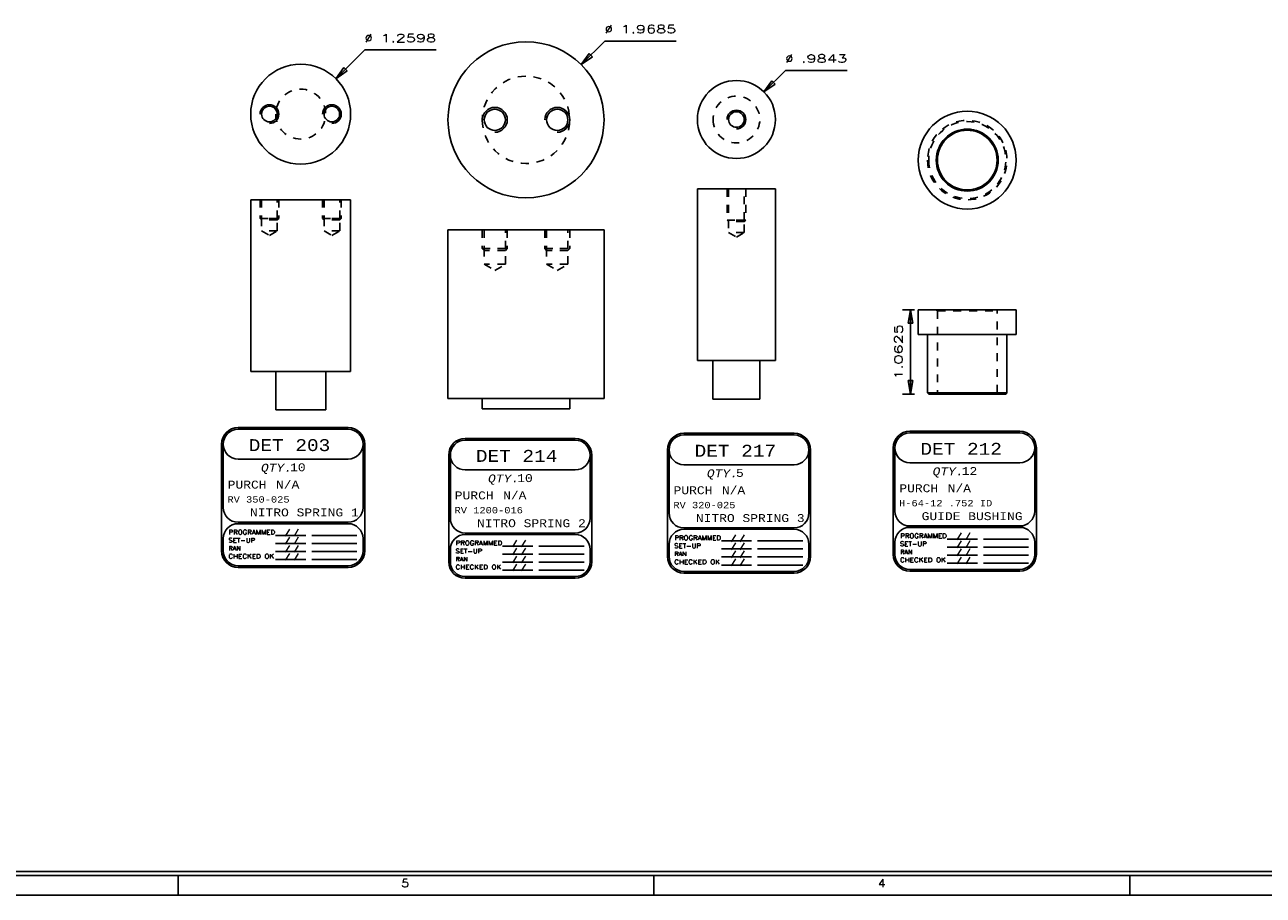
# Model space of a CAD drawing. Header units: inches. Extents: x 3 to 351, y 4 to 271.
# Tile 100 of 256: x 141 to 156, y 105 to 116. Entities that reach past the tile are written whole.
import ezdxf
from ezdxf.enums import TextEntityAlignment as Align

# ---------------------------------------------------------------- set-up
doc = ezdxf.new("R2010")
doc.units = ezdxf.units.IN
doc.header["$LTSCALE"] = 0.5
doc.header["$MEASUREMENT"] = 0
doc.linetypes.add('HIDDEN', pattern=[0.225, 0.15, -0.075])
for name, color, linetype in [('DST', 7, 'Continuous'), ('MFB', 7, 'Continuous'), ('PLOTVIEW1', 7, 'Continuous')]:
    doc.layers.add(name, color=color, linetype=linetype)
doc.styles.add('VERO0-Simplex', font='simplex_.ttf')
doc.styles.add('VERO10-Courier New', font='couri.ttf')
doc.styles.add('VERO2-Courier New', font='cour.ttf')
doc.styles.add('VERO3-RomanS', font='romans__.ttf')
doc.styles.add('VERO5-RomanD', font='romand__.ttf')

# ---------------------------------------------------------------- blocks, each defined once
blk = doc.blocks.new('ArrowheadClosed')
at = {"color": 0}
for p, q in [((0, 0), (-1, 0.176)), ((-1, 0.176), (-1, -0.176)), ((-1, -0.176), (0, 0))]:
    blk.add_line(p, q, dxfattribs=at)

msp = doc.modelspace()

# ---------------------------------------------------------------- linework, layer by layer
at = {"layer": 'DST', "color": 96, "linetype": 'Continuous'}
for p, q in [((150.283, 113.555), (149.299, 113.555)), ((149.299, 113.555), (149.299, 111.39)), ((150.283, 111.39), (150.283, 113.555)), ((144.927, 113.419), (143.667, 113.419)), ((143.667, 113.419), (143.667, 111.254)), ((144.927, 111.254), (144.927, 113.419)), ((148.123, 113.039), (146.154, 113.039)), ((146.154, 113.039), (146.154, 110.913)), ((148.123, 110.913), (148.123, 113.039)), ((149.299, 111.39), (150.283, 111.39)), ((149.495, 111.39), (149.495, 110.905)), ((150.086, 110.905), (150.086, 111.39)), ((143.667, 111.254), (144.927, 111.254)), ((143.982, 111.254), (143.982, 110.769)), ((144.612, 110.769), (144.612, 111.254)), ((146.154, 110.913), (148.123, 110.913)), ((146.587, 110.913), (146.587, 110.783)), ((147.69, 110.783), (147.69, 110.913)), ((149.495, 110.905), (150.086, 110.905)), ((143.982, 110.769), (144.612, 110.769)), ((146.587, 110.783), (147.69, 110.783))]:
    msp.add_line(p, q, dxfattribs=at)
at = {"layer": 'DST', "color": 254, "linetype": 'HIDDEN'}
for p, q in [((149.673, 113.555), (149.673, 113.161)), ((149.692, 113.555), (149.692, 113.161)), ((149.889, 113.161), (149.889, 113.555)), ((149.909, 113.555), (149.909, 113.161)), ((143.785, 113.419), (143.785, 113.183)), ((143.804, 113.419), (143.804, 113.183)), ((144.001, 113.183), (144.001, 113.419)), ((144.021, 113.419), (144.021, 113.183)), ((144.572, 113.419), (144.572, 113.183)), ((144.592, 113.419), (144.592, 113.183)), ((144.789, 113.183), (144.789, 113.419)), ((144.808, 113.419), (144.808, 113.183)), ((143.785, 113.183), (144.021, 113.183)), ((143.804, 113.163), (143.785, 113.183)), ((144.001, 113.183), (143.804, 113.183)), ((143.804, 113.183), (143.804, 113.025)), ((144.001, 113.163), (143.804, 113.163)), ((144.001, 113.025), (144.001, 113.183)), ((144.001, 113.163), (144.021, 113.183)), ((144.572, 113.183), (144.808, 113.183)), ((144.592, 113.163), (144.572, 113.183)), ((144.789, 113.183), (144.592, 113.183)), ((144.592, 113.183), (144.592, 113.025)), ((144.789, 113.163), (144.592, 113.163)), ((144.789, 113.025), (144.789, 113.183)), ((144.789, 113.163), (144.808, 113.183)), ((149.673, 113.161), (149.909, 113.161)), ((149.692, 113.142), (149.673, 113.161)), ((149.889, 113.161), (149.692, 113.161)), ((149.692, 113.161), (149.692, 113.004)), ((149.889, 113.142), (149.692, 113.142)), ((149.889, 113.004), (149.889, 113.161)), ((149.889, 113.142), (149.909, 113.161)), ((144.001, 113.025), (143.804, 113.025)), ((143.804, 113.025), (143.903, 112.968)), ((143.903, 112.968), (144.001, 113.025)), ((144.789, 113.025), (144.592, 113.025)), ((144.592, 113.025), (144.69, 112.968)), ((144.69, 112.968), (144.789, 113.025)), ((146.587, 113.039), (146.587, 112.802)), ((146.611, 113.039), (146.611, 112.802)), ((146.879, 112.802), (146.879, 113.039)), ((146.902, 113.039), (146.902, 112.802)), ((147.375, 113.039), (147.375, 112.802)), ((147.398, 113.039), (147.398, 112.802)), ((147.666, 112.802), (147.666, 113.039)), ((147.69, 113.039), (147.69, 112.802)), ((149.889, 113.004), (149.692, 113.004)), ((149.692, 113.004), (149.791, 112.947)), ((149.791, 112.947), (149.889, 113.004)), ((146.587, 112.802), (146.902, 112.802)), ((146.611, 112.779), (146.587, 112.802)), ((146.879, 112.802), (146.611, 112.802)), ((146.611, 112.802), (146.611, 112.605)), ((146.879, 112.779), (146.611, 112.779)), ((146.879, 112.605), (146.879, 112.802)), ((146.879, 112.779), (146.902, 112.802)), ((147.375, 112.802), (147.69, 112.802)), ((147.398, 112.779), (147.375, 112.802)), ((147.666, 112.802), (147.398, 112.802)), ((147.398, 112.802), (147.398, 112.605)), ((147.666, 112.779), (147.398, 112.779)), ((147.666, 112.605), (147.666, 112.802)), ((147.666, 112.779), (147.69, 112.802)), ((146.879, 112.605), (146.611, 112.605)), ((146.611, 112.605), (146.745, 112.528)), ((146.745, 112.528), (146.879, 112.605)), ((147.666, 112.605), (147.398, 112.605)), ((147.398, 112.605), (147.532, 112.528)), ((147.532, 112.528), (147.666, 112.605)), ((152.311, 112.031), (152.326, 112.016)), ((152.326, 112.016), (153.078, 112.016)), ((152.326, 112.016), (152.326, 110.983)), ((153.078, 112.016), (153.093, 112.031)), ((153.078, 110.983), (153.078, 112.016)), ((152.326, 110.983), (152.311, 110.968)), ((153.093, 110.968), (153.078, 110.983))]:
    msp.add_line(p, q, dxfattribs=at)
at = {"layer": 'DST', "color": 56, "linetype": 'Continuous'}
for p, q in [((152.035, 112.031), (151.885, 112.031)), ((151.985, 110.968), (151.985, 112.031)), ((152.035, 110.968), (151.885, 110.968))]:
    msp.add_line(p, q, dxfattribs=at)
at = {"layer": 'DST', "color": 9, "linetype": 'Continuous'}
for p, q in [((152.085, 112.031), (152.085, 111.718)), ((153.32, 112.031), (152.085, 112.031)), ((153.32, 111.718), (153.32, 112.031)), ((152.085, 111.718), (153.32, 111.718)), ((152.202, 111.718), (152.202, 110.983)), ((153.203, 110.983), (153.203, 111.718)), ((152.202, 110.983), (152.217, 110.968)), ((152.202, 110.983), (153.203, 110.983)), ((153.188, 110.968), (152.217, 110.968)), ((153.188, 110.968), (153.203, 110.983))]:
    msp.add_line(p, q, dxfattribs=at)
at = {"layer": 'DST', "color": 96, "linetype": 'Continuous', "extrusion": (0, 0, -1)}
for centre, radius in [((-147.138, 114.426), 0.984), ((-144.297, 114.498), 0.63), ((-149.791, 114.43), 0.492), ((-143.903, 114.498), 0.0984), ((-144.69, 114.498), 0.0984), ((-146.745, 114.426), 0.134), ((-147.532, 114.426), 0.134), ((-149.791, 114.43), 0.0984)]:
    msp.add_circle(centre, radius, dxfattribs=at)
at = {"layer": 'DST', "color": 254, "linetype": 'HIDDEN', "extrusion": (0, 0, -1)}
for centre, radius in [((-147.138, 114.426), 0.551), ((-144.297, 114.498), 0.315), ((-149.791, 114.43), 0.295), ((-152.702, 113.918), 0.501), ((-152.702, 113.918), 0.486)]:
    msp.add_circle(centre, radius, dxfattribs=at)
at = {"layer": 'DST', "color": 9, "linetype": 'Continuous', "extrusion": (0, 0, -1)}
for radius in [0.617, 0.391]:
    msp.add_circle((-152.702, 113.918), radius, dxfattribs=at)
at = {"layer": 'DST', "color": 9, "linetype": 'Continuous'}
msp.add_circle((152.702, 113.918), 0.376, dxfattribs=at)
at = {"layer": 'DST', "color": 2, "linetype": 'Continuous'}
for centre, radius in [((143.903, 114.498), 0.118), ((144.69, 114.498), 0.118), ((146.745, 114.426), 0.157), ((147.532, 114.426), 0.157), ((149.791, 114.43), 0.118)]:
    msp.add_arc(centre, radius, 270, 180, dxfattribs=at)
at = {"layer": 'MFB', "color": 56, "linetype": 'Continuous'}
for p, q in [((148.133, 115.42), (147.834, 115.122)), ((148.133, 115.42), (149.033, 115.42)), ((145.105, 115.307), (144.742, 114.943)), ((145.105, 115.307), (146.005, 115.307)), ((150.409, 115.048), (150.139, 114.778)), ((150.409, 115.048), (151.189, 115.048))]:
    msp.add_line(p, q, dxfattribs=at)
at = {"layer": 'PLOTVIEW1', "color": 7, "linetype": 'Continuous'}
for p, q in [((144.895, 110.544), (143.508, 110.544)), ((144.895, 110.523), (143.508, 110.523)), ((147.759, 110.408), (146.372, 110.408)), ((150.518, 110.473), (149.13, 110.473)), ((150.518, 110.452), (149.13, 110.452)), ((153.364, 110.498), (151.977, 110.498)), ((153.364, 110.477), (151.977, 110.477)), ((143.299, 110.336), (143.299, 108.99)), ((143.32, 110.336), (143.32, 109.539)), ((145.083, 109.539), (145.083, 110.336)), ((145.104, 108.99), (145.104, 110.336)), ((147.759, 110.387), (146.372, 110.387)), ((148.922, 110.265), (148.922, 108.92)), ((148.943, 110.265), (148.943, 109.468)), ((150.705, 109.468), (150.705, 110.265)), ((150.726, 108.92), (150.726, 110.265)), ((151.768, 110.289), (151.768, 108.944)), ((151.789, 110.289), (151.789, 109.492)), ((153.552, 109.492), (153.552, 110.289)), ((153.573, 108.944), (153.573, 110.289)), ((143.508, 110.148), (144.895, 110.148)), ((146.163, 110.199), (146.163, 108.854)), ((146.184, 110.199), (146.184, 109.403)), ((147.947, 109.403), (147.947, 110.199)), ((147.968, 108.854), (147.968, 110.199)), ((151.977, 110.102), (153.364, 110.102)), ((146.372, 110.012), (147.759, 110.012)), ((149.13, 110.077), (150.518, 110.077)), ((143.508, 109.351), (144.895, 109.351)), ((144.895, 109.332), (143.508, 109.332)), ((143.979, 109.186), (144.361, 109.186)), ((144.436, 109.186), (145.007, 109.186)), ((146.372, 109.215), (147.759, 109.215)), ((147.759, 109.196), (146.372, 109.196)), ((149.13, 109.28), (150.518, 109.28)), ((150.518, 109.262), (149.13, 109.262)), ((151.977, 109.305), (153.364, 109.305)), ((153.364, 109.286), (151.977, 109.286)), ((143.32, 109.145), (143.32, 108.99)), ((143.979, 109.085), (144.361, 109.085)), ((144.436, 109.085), (145.007, 109.085)), ((145.083, 108.99), (145.083, 109.145)), ((146.184, 109.009), (146.184, 108.854)), ((146.843, 109.05), (147.224, 109.05)), ((147.3, 109.05), (147.871, 109.05)), ((147.947, 108.854), (147.947, 109.009)), ((148.943, 109.074), (148.943, 108.92)), ((149.602, 109.115), (149.983, 109.115)), ((149.602, 109.014), (149.983, 109.014)), ((150.059, 109.115), (150.63, 109.115)), ((150.059, 109.014), (150.63, 109.014)), ((150.705, 108.92), (150.705, 109.074)), ((151.789, 109.099), (151.789, 108.944)), ((152.448, 109.139), (152.83, 109.139)), ((152.448, 109.038), (152.83, 109.038)), ((152.905, 109.139), (153.476, 109.139)), ((152.905, 109.038), (153.476, 109.038)), ((153.552, 108.944), (153.552, 109.099)), ((143.979, 108.983), (144.361, 108.983)), ((143.979, 108.882), (144.361, 108.882)), ((144.436, 108.983), (145.007, 108.983)), ((144.436, 108.882), (145.007, 108.882)), ((146.843, 108.949), (147.224, 108.949)), ((146.843, 108.847), (147.224, 108.847)), ((147.3, 108.949), (147.871, 108.949)), ((147.3, 108.847), (147.871, 108.847)), ((149.602, 108.913), (149.983, 108.913)), ((150.059, 108.913), (150.63, 108.913)), ((152.448, 108.937), (152.83, 108.937)), ((152.905, 108.937), (153.476, 108.937)), ((143.508, 108.803), (144.895, 108.803)), ((143.508, 108.782), (144.895, 108.782)), ((146.843, 108.746), (147.224, 108.746)), ((147.3, 108.746), (147.871, 108.746)), ((149.13, 108.732), (150.518, 108.732)), ((149.13, 108.711), (150.518, 108.711)), ((149.602, 108.812), (149.983, 108.812)), ((150.059, 108.812), (150.63, 108.812)), ((151.977, 108.756), (153.364, 108.756)), ((151.977, 108.735), (153.364, 108.735)), ((152.448, 108.836), (152.83, 108.836)), ((152.905, 108.836), (153.476, 108.836)), ((146.372, 108.667), (147.759, 108.667)), ((146.372, 108.646), (147.759, 108.646))]:
    msp.add_line(p, q, dxfattribs=at)
at = {"layer": 'PLOTVIEW1', "color": 97, "linetype": 'Continuous'}
for p, q in [((125.752, 104.948), (171.752, 104.948)), ((125.752, 104.898), (171.752, 104.898)), ((142.752, 104.898), (142.752, 104.648)), ((148.752, 104.898), (148.752, 104.648)), ((154.752, 104.898), (154.752, 104.648)), ((125.752, 104.648), (171.752, 104.648))]:
    msp.add_line(p, q, dxfattribs=at)
at = {"layer": 'PLOTVIEW1', "color": 7, "linetype": 'Continuous'}
for centre, radius, start, end in [((143.508, 110.336), 0.209, 90, 180), ((143.508, 110.336), 0.188, 90, 180), ((143.508, 110.336), 0.188, 90, 270), ((144.895, 110.336), 0.209, 0, 90), ((144.895, 110.336), 0.188, 0, 90), ((144.895, 110.336), 0.188, 270, 90), ((146.372, 110.199), 0.209, 90, 180), ((147.759, 110.199), 0.209, 0, 90), ((149.13, 110.265), 0.209, 90, 180), ((149.13, 110.265), 0.188, 90, 180), ((149.13, 110.265), 0.188, 90, 270), ((150.518, 110.265), 0.209, 0, 90), ((150.518, 110.265), 0.188, 0, 90), ((150.518, 110.265), 0.188, 270, 90), ((151.977, 110.289), 0.209, 90, 180), ((151.977, 110.289), 0.188, 90, 180), ((151.977, 110.289), 0.188, 90, 270), ((153.364, 110.289), 0.209, 0, 90), ((153.364, 110.289), 0.188, 0, 90), ((153.364, 110.289), 0.188, 270, 90), ((146.372, 110.199), 0.188, 90, 180), ((146.372, 110.199), 0.188, 90, 270), ((147.759, 110.199), 0.188, 0, 90), ((147.759, 110.199), 0.188, 270, 90), ((143.508, 109.539), 0.188, 180, 270), ((144.895, 109.539), 0.188, 270, 0), ((151.977, 109.492), 0.188, 180, 270), ((153.364, 109.492), 0.188, 270, 0), ((143.508, 109.145), 0.188, 90, 180), ((144.895, 109.145), 0.188, 0, 90), ((146.372, 109.403), 0.188, 180, 270), ((147.759, 109.403), 0.188, 270, 0), ((149.13, 109.468), 0.188, 180, 270), ((150.518, 109.468), 0.188, 270, 0), ((146.372, 109.009), 0.188, 90, 180), ((147.759, 109.009), 0.188, 0, 90), ((149.13, 109.074), 0.188, 90, 180), ((150.518, 109.074), 0.188, 0, 90), ((151.977, 109.099), 0.188, 90, 180), ((153.364, 109.099), 0.188, 0, 90), ((143.508, 108.99), 0.209, 180, 270), ((143.508, 108.99), 0.188, 180, 270), ((144.895, 108.99), 0.188, 270, 0), ((144.895, 108.99), 0.209, 270, 0), ((146.372, 108.854), 0.209, 180, 270), ((146.372, 108.854), 0.188, 180, 270), ((147.759, 108.854), 0.188, 270, 0), ((147.759, 108.854), 0.209, 270, 0), ((149.13, 108.92), 0.209, 180, 270), ((149.13, 108.92), 0.188, 180, 270), ((150.518, 108.92), 0.188, 270, 0), ((150.518, 108.92), 0.209, 270, 0), ((151.977, 108.944), 0.209, 180, 270), ((151.977, 108.944), 0.188, 180, 270), ((153.364, 108.944), 0.188, 270, 0), ((153.364, 108.944), 0.209, 270, 0)]:
    msp.add_arc(centre, radius, start, end, dxfattribs=at)

# ---------------------------------------------------------------- block references
at = {"layer": 'DST', "color": 56, "linetype": 'Continuous', "xscale": 0.170138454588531, "yscale": 0.170138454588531, "zscale": 0.170138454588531, "rotation": 90}
msp.add_blockref('ArrowheadClosed', (151.985, 112.031), dxfattribs=at)
at = {"layer": 'DST', "color": 56, "linetype": 'Continuous', "extrusion": (0, 0, -1), "xscale": 0.170138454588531, "yscale": 0.170138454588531, "zscale": 0.170138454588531, "rotation": 270}
msp.add_blockref('ArrowheadClosed', (-151.985, 110.968), dxfattribs=at)
at = {"layer": 'MFB', "color": 56, "linetype": 'Continuous', "xscale": 0.170138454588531, "yscale": 0.170138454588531, "zscale": 0.170138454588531}
for p, rotation in [((147.834, 115.122), 225), ((144.742, 114.943), 225), ((150.139, 114.778), 224.9999999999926)]:
    msp.add_blockref('ArrowheadClosed', p, dxfattribs=dict(at, rotation=rotation))

# ---------------------------------------------------------------- texts
at = {"layer": 'DST', "color": 230, "linetype": 'Continuous', "style": 'VERO0-Simplex', "width": 1.410379}
msp.add_text('1.0625', height=0.1, rotation=90, dxfattribs=at).set_placement((151.885, 111.149), (151.885, 111.849), align=Align.FIT)
at = {"layer": 'MFB', "color": 7, "linetype": 'Continuous', "style": 'VERO0-Simplex'}
for s, width, p, p2 in [('%%c', 1.123247, (148.133, 115.52), (148.233, 115.52)), ('1.9685', 1.410379, (148.333, 115.52), (149.033, 115.52)), ('%%c', 1.123247, (145.105, 115.407), (145.205, 115.407)), ('1.2598', 1.410379, (145.305, 115.407), (146.005, 115.407)), ('%%c', 1.123247, (150.409, 115.148), (150.509, 115.148)), ('.9843', 1.376302, (150.609, 115.148), (151.189, 115.148))]:
    msp.add_text(s, height=0.1, dxfattribs=dict(at, width=width)).set_placement(p, p2, align=Align.FIT)
at = {"layer": 'PLOTVIEW1', "color": 7, "linetype": 'Continuous'}
for s, height, style, width, p, p2 in [('DET 203', 0.15, 'VERO2-Courier New', 0.932229, (143.642, 110.249), (144.67, 110.249)), ('DET 214', 0.15, 'VERO2-Courier New', 0.932229, (146.506, 110.113), (147.534, 110.113)), ('DET 217', 0.15, 'VERO2-Courier New', 0.932229, (149.264, 110.178), (150.292, 110.178)), ('DET 212', 0.15, 'VERO2-Courier New', 0.932229, (152.111, 110.202), (153.139, 110.202)), ('10', 0.1, 'VERO2-Courier New', 0.932229, (144.163, 109.994), (144.359, 109.994)), ('QTY.', 0.1, 'VERO10-Courier New', 0.932229, (143.796, 109.989), (144.187, 109.989)), ('QTY.', 0.1, 'VERO10-Courier New', 0.932229, (146.659, 109.853), (147.051, 109.853)), ('10', 0.1, 'VERO2-Courier New', 0.932229, (147.027, 109.858), (147.223, 109.858)), ('QTY.', 0.1, 'VERO10-Courier New', 0.932229, (149.418, 109.918), (149.81, 109.918)), ('5', 0.1, 'VERO2-Courier New', 0.932229, (149.786, 109.923), (149.884, 109.923)), ('QTY.', 0.1, 'VERO10-Courier New', 0.932229, (152.265, 109.943), (152.656, 109.943)), ('12', 0.1, 'VERO2-Courier New', 0.932229, (152.632, 109.947), (152.828, 109.947)), ('PURCH', 0.1, 'VERO2-Courier New', 0.932229, (143.377, 109.776), (143.866, 109.776)), ('N/A', 0.1, 'VERO2-Courier New', 0.932229, (143.986, 109.776), (144.28, 109.776)), ('PURCH', 0.1, 'VERO2-Courier New', 0.932229, (148.999, 109.705), (149.489, 109.705)), ('N/A', 0.1, 'VERO2-Courier New', 0.932229, (149.608, 109.705), (149.902, 109.705)), ('PURCH', 0.1, 'VERO2-Courier New', 0.932229, (151.846, 109.73), (152.335, 109.73)), ('N/A', 0.1, 'VERO2-Courier New', 0.932229, (152.455, 109.73), (152.749, 109.73)), ('RV 350-025', 0.08, 'VERO2-Courier New', 0.932229, (143.373, 109.599), (144.157, 109.599)), ('PURCH', 0.1, 'VERO2-Courier New', 0.932229, (146.24, 109.64), (146.73, 109.64)), ('N/A', 0.1, 'VERO2-Courier New', 0.932229, (146.85, 109.64), (147.143, 109.64)), ('H-64-12 .752 ID', 0.08, 'VERO2-Courier New', 0.932229, (151.842, 109.552), (153.017, 109.552)), ('NITRO SPRING 1', 0.1, 'VERO2-Courier New', 0.932229, (143.658, 109.425), (145.029, 109.425)), ('RV 1200-016', 0.08, 'VERO2-Courier New', 0.932229, (146.237, 109.463), (147.099, 109.463)), ('RV 320-025', 0.08, 'VERO2-Courier New', 0.932229, (148.996, 109.528), (149.779, 109.528)), ('GUIDE BUSHING', 0.1, 'VERO2-Courier New', 0.932229, (152.127, 109.378), (153.4, 109.378)), ('NITRO SPRING 2', 0.1, 'VERO2-Courier New', 0.932229, (146.521, 109.289), (147.892, 109.289)), ('NITRO SPRING 3', 0.1, 'VERO2-Courier New', 0.932229, (149.28, 109.354), (150.651, 109.354)), ('PROGRAMMED', 0.0575, 'VERO3-RomanS', 0.998853, (143.388, 109.197), (143.974, 109.197)), ('/ /', 0.0563, 'VERO3-RomanS', 0.998835, (144.097, 109.195), (144.273, 109.195)), ('PROGRAMMED', 0.0575, 'VERO3-RomanS', 0.998853, (149.01, 109.126), (149.596, 109.126)), ('/ /', 0.0563, 'VERO3-RomanS', 0.998835, (149.719, 109.125), (149.895, 109.125)), ('PROGRAMMED', 0.0575, 'VERO3-RomanS', 0.998853, (151.857, 109.15), (152.443, 109.15)), ('/ /', 0.0563, 'VERO3-RomanS', 0.998835, (152.566, 109.149), (152.742, 109.149)), ('SET-UP', 0.0565, 'VERO3-RomanS', 0.999446, (143.385, 109.096), (143.722, 109.096)), ('RAN', 0.0516, 'VERO3-RomanS', 0.998942, (143.388, 108.997), (143.539, 108.997)), ('/ /', 0.0563, 'VERO3-RomanS', 0.998835, (144.097, 109.094), (144.273, 109.094)), ('/ /', 0.0563, 'VERO3-RomanS', 0.998835, (144.097, 108.993), (144.273, 108.993)), ('SET-UP', 0.0565, 'VERO3-RomanS', 0.999446, (146.249, 108.96), (146.586, 108.96)), ('PROGRAMMED', 0.0575, 'VERO3-RomanS', 0.998853, (146.252, 109.061), (146.837, 109.061)), ('/ /', 0.0563, 'VERO3-RomanS', 0.998835, (146.961, 109.059), (147.136, 109.059)), ('/ /', 0.0563, 'VERO3-RomanS', 0.998835, (146.961, 108.958), (147.136, 108.958)), ('SET-UP', 0.0565, 'VERO3-RomanS', 0.999446, (149.007, 109.025), (149.344, 109.025)), ('/ /', 0.0563, 'VERO3-RomanS', 0.998835, (149.719, 109.023), (149.895, 109.023)), ('SET-UP', 0.0565, 'VERO3-RomanS', 0.999446, (151.854, 109.05), (152.191, 109.05)), ('RAN', 0.0516, 'VERO3-RomanS', 0.998942, (151.857, 108.95), (152.008, 108.95)), ('/ /', 0.0563, 'VERO3-RomanS', 0.998835, (152.566, 109.048), (152.742, 109.048)), ('/ /', 0.0563, 'VERO3-RomanS', 0.998835, (152.566, 108.947), (152.742, 108.947)), ('CHECKED OK', 0.0548, 'VERO3-RomanS', 0.99943, (143.385, 108.895), (143.962, 108.895)), ('/ /', 0.0563, 'VERO3-RomanS', 0.998835, (144.097, 108.892), (144.273, 108.892)), ('RAN', 0.0516, 'VERO3-RomanS', 0.998942, (146.252, 108.861), (146.403, 108.861)), ('/ /', 0.0563, 'VERO3-RomanS', 0.998835, (146.961, 108.857), (147.136, 108.857)), ('CHECKED OK', 0.0548, 'VERO3-RomanS', 0.99943, (149.007, 108.824), (149.584, 108.824)), ('RAN', 0.0516, 'VERO3-RomanS', 0.998942, (149.01, 108.926), (149.162, 108.926)), ('/ /', 0.0563, 'VERO3-RomanS', 0.998835, (149.719, 108.922), (149.895, 108.922)), ('/ /', 0.0563, 'VERO3-RomanS', 0.998835, (149.719, 108.821), (149.895, 108.821)), ('CHECKED OK', 0.0548, 'VERO3-RomanS', 0.99943, (151.854, 108.849), (152.431, 108.849)), ('/ /', 0.0563, 'VERO3-RomanS', 0.998835, (152.566, 108.845), (152.742, 108.845)), ('CHECKED OK', 0.0548, 'VERO3-RomanS', 0.99943, (146.249, 108.759), (146.826, 108.759)), ('/ /', 0.0563, 'VERO3-RomanS', 0.998835, (146.961, 108.756), (147.136, 108.756))]:
    msp.add_text(s, height=height, dxfattribs=dict(at, style=style, width=width)).set_placement(p, p2, align=Align.FIT)
at = {"layer": 'PLOTVIEW1', "color": 56, "linetype": 'Continuous', "style": 'VERO5-RomanD', "width": 1.000527}
for s, p, p2 in [('5', (145.568, 104.75), (145.662, 104.75)), ('4', (151.577, 104.75), (151.671, 104.75))]:
    msp.add_text(s, height=0.1, dxfattribs=at).set_placement(p, p2, align=Align.FIT)

doc.saveas('drawing.dxf')
